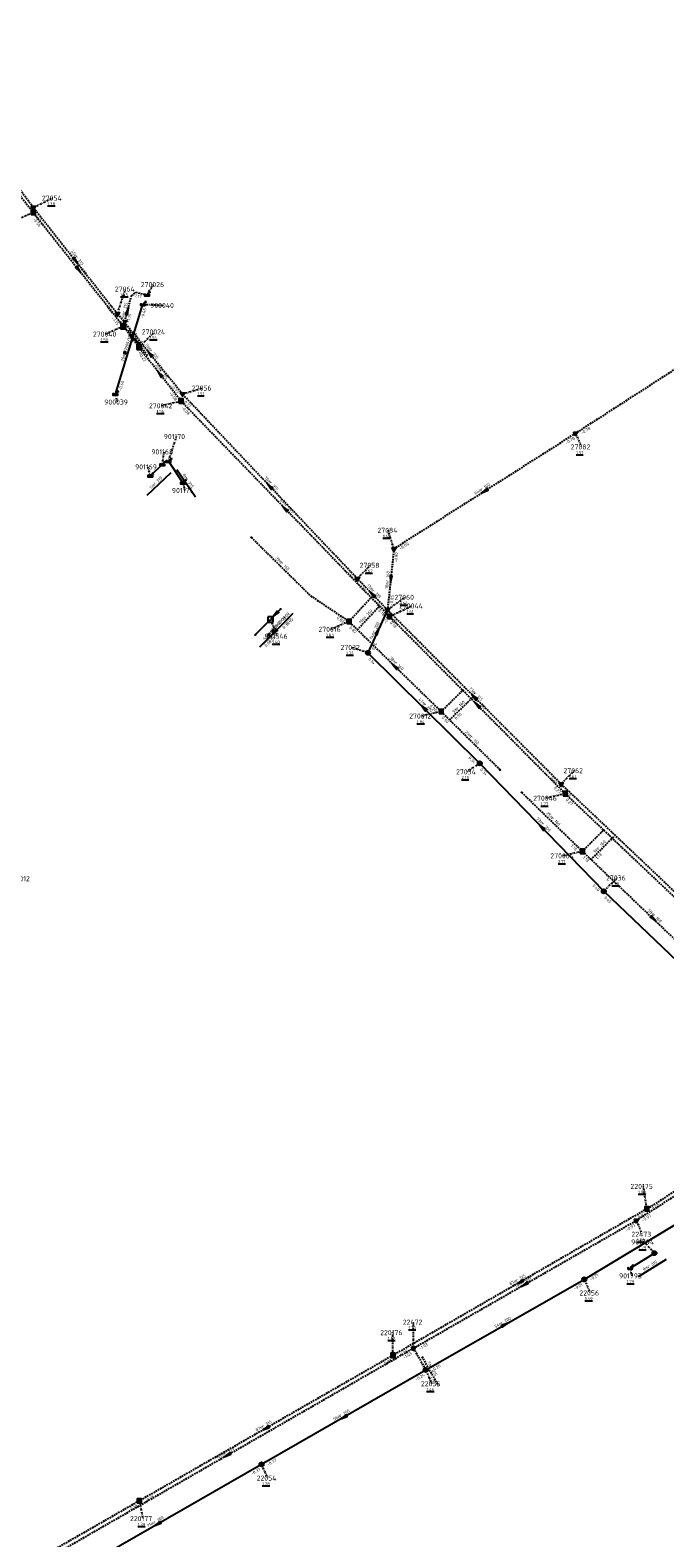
# Model space of a CAD drawing. Extents: x 188323 to 208361, y 565368 to 574910.
# Tile 192 of 256: x 201707 to 201896, y 571043 to 571492. Entities that reach past the tile are written whole.
import ezdxf

# ---------------------------------------------------------------- set-up
doc = ezdxf.new("R2010")
doc.units = 0
doc.linetypes.add('DASHDOT', pattern=[1, 0.5, -0.25, 0, -0.25])
doc.linetypes.add('DASHED', pattern=[0.75, 0.5, -0.25])
doc.layers.get('0').update_dxf_attribs({"linetype": 'CONTINUOUS'})
for name, color, linetype in [('RIO-AFM', 7, 'CONTINUOUS'), ('RIO-BOK', 7, 'CONTINUOUS'), ('RIO-DET', 7, 'CONTINUOUS'), ('RIO-KNP', 7, 'CONTINUOUS'), ('RIO-KNR', 7, 'CONTINUOUS'), ('RIO-LAG', 7, 'CONTINUOUS'), ('RIO-LAG_0B', 7, 'CONTINUOUS'), ('RIO-LAG_1B', 7, 'DASHED'), ('RIO-LAG_2B', 7, 'DASHED'), ('RIO-LEN', 7, 'CONTINUOUS'), ('RIO-MVD', 1, 'CONTINUOUS'), ('RIO-VRB', 6, 'DASHDOT'), ('RIO-VRH', 7, 'CONTINUOUS')]:
    doc.layers.add(name, color=color, linetype=linetype)
doc.styles.add('RIO-TXT', font='isocp.shx')

# ---------------------------------------------------------------- blocks, each defined once
blk = doc.blocks.new('L_VHR')
blk.add_lwpolyline([(-0.5, 0), (0.5, 0), (-0.5, 0.15), (-0.5, -0.15), (0.5, 0)])
blk = doc.blocks.new('L_VKT')
blk.add_line((0.3, 0.95), (-0.3, -0.05))
blk.add_lwpolyline([(0.3, 0.15), (0.3, 0.75), (-0.3, 0.75), (-0.3, 0.15)], close=True)
blk = doc.blocks.new('K_IPR')
blk.add_lwpolyline([(-0.5, -0.5), (0.5, -0.5), (0.5, 0.5), (-0.5, 0.5)], close=True)
blk.add_solid([(-0.5, 0.5), (0.5, 0.5), (-0.5, -0.5), (0.5, -0.5)])
at = {"style": 'RIO-TXT', "flags": 1}
blk.add_attdef('KNOOPNAAM', (2, 2), '', height=1, dxfattribs=at)
blk = doc.blocks.new('K_IPG')
blk.add_circle((0, 0), 0.5)
for points in [[(0, 0), (-0.5, 0), (-0.433013, 0.25)], [(0, 0), (-0.433013, -0.25), (-0.5, 0)], [(0, 0), (-0.433013, 0.25), (-0.25, 0.433013)], [(0, 0), (-0.25, -0.433013), (-0.433013, -0.25)], [(0, 0), (-0.25, 0.433013), (0, 0.5)], [(0, 0), (0, -0.5), (-0.25, -0.433013)], [(0, 0), (0, 0.5), (0.25, 0.433013)], [(0, 0), (0.25, 0.433013), (0.433013, 0.25)], [(0, 0), (0.433013, 0.25), (0.5, 0)], [(0, 0), (0.5, 0), (0.433013, -0.25)], [(0, 0), (0.433013, -0.25), (0.25, -0.433013)], [(0, 0), (0.25, -0.433013), (0, -0.5)]]:
    blk.add_solid(points)
at = {"style": 'RIO-TXT', "flags": 1}
blk.add_attdef('KNOOPNAAM', (2, 2), '', height=1, dxfattribs=at)
blk = doc.blocks.new('K_IPD')
blk.add_lwpolyline([(-0.496027, 0.307994), (0.503973, 0.307994), (0.003973, -0.558031)], close=True)
blk.add_solid([(-0.496027, 0.307994), (0.503973, 0.307994), (0.003973, -0.558031)])
at = {"style": 'RIO-TXT', "flags": 1}
blk.add_attdef('KNOOPNAAM', (2, 2), '', height=1, dxfattribs=at)
blk = doc.blocks.new('K_FIC')
blk.add_circle((0, 0), 0.0625)
at = {"style": 'RIO-TXT', "flags": 1}
blk.add_attdef('KNOOPNAAM', (2, 2), '', height=1, dxfattribs=at)
blk = doc.blocks.new('K_UTB')
blk.add_lwpolyline([(0.5, 0.15), (0.5, -0.3), (-0.5, -0.3), (-0.5, 0.15), (-0.45, 0.15), (-0.45, -0.25), (0, -0.25), (0.45, -0.25), (0.45, 0.15)], close=True)
blk.add_lwpolyline([(0.85, 0.6), (0.55, 0.65), (0.614828, 0.459583), (0.850842, 0.598937)])
blk.add_arc((0.85, -0.25), 0.85, 90, 180)
at = {"style": 'RIO-TXT', "flags": 1}
blk.add_attdef('KNOOPNAAM', (2, 2), '', height=1, dxfattribs=at)
blk = doc.blocks.new('K_OVL')
for points in [[(0.6, 0.6), (-0.6, 0.6), (-0.6, -0.6), (0.6, -0.6)], [(1, 1.25), (0.474823, 0.983111), (0.413034, 1.369554)]]:
    blk.add_lwpolyline(points, close=True)
blk.add_arc((0.81571, 0.439293), 0.83139, 77.193131, 168.854604)
blk.add_solid([(-0.6, 0.6), (0.6, 0.6), (-0.6, -0.6), (0.6, -0.6)])
at = {"style": 'RIO-TXT', "flags": 1}
blk.add_attdef('KNOOPNAAM', (2, 2), '', height=1, dxfattribs=at)
blk = doc.blocks.new('K_DIV')
for p, q in [((-0.65, 0.65), (-0.65, -0.65)), ((0.65, 0.65), (-0.65, 0.65)), ((0.65, -0.65), (0.65, 0.65)), ((-0.65, -0.65), (0.65, -0.65))]:
    blk.add_line(p, q)
blk = doc.blocks.new('100_02______22472_____22055_')
at = {"layer": 'RIO-LAG_2B'}
blk.add_line((0, 0), (4.83, -8.551), dxfattribs=at)
at = {"layer": 'RIO-AFM', "style": 'RIO-TXT'}
blk.add_text('r 315', height=0.9, rotation=299.4353, dxfattribs=at).set_placement((2.3193, -3.0887))
at = {"layer": 'RIO-BOK', "style": 'RIO-TXT'}
for p in [(-0.5304, -1.9074), (1.5946, -5.6686)]:
    blk.add_text('-0.25', height=0.9, rotation=299.4353, dxfattribs=at).set_placement(p)
at = {"layer": 'RIO-LEN', "style": 'RIO-TXT'}
blk.add_text('7m', height=0.9, rotation=299.4353, dxfattribs=at).set_placement((1.5225, -1.6783))
blk = doc.blocks.new('433_02______270004____270006_')
at = {"layer": 'RIO-LAG_1B'}
blk.add_line((0, 0), (6.944, 6.944), dxfattribs=at)
at = {"layer": 'RIO-AFM', "style": 'RIO-TXT'}
blk.add_text('r 160', height=0.9, rotation=44.9955, dxfattribs=at).set_placement((2.3547, 3.0618))
at = {"layer": 'RIO-BOK', "style": 'RIO-TXT'}
blk.add_text('1.18', height=0.9, rotation=44.9955, dxfattribs=at).set_placement((1.9797, -0.0002))
at = {"layer": 'RIO-LEN', "style": 'RIO-TXT'}
blk.add_text('9m', height=0.9, rotation=44.9955, dxfattribs=at).set_placement((1.2092, 1.9163))
blk = doc.blocks.new('434_02______270012____270014_')
at = {"layer": 'RIO-LAG_1B'}
blk.add_line((0, 0), (7.036, 6.851), dxfattribs=at)
at = {"layer": 'RIO-AFM', "style": 'RIO-TXT'}
blk.add_text('r 160', height=0.9, rotation=44.2304, dxfattribs=at).set_placement((2.3954, 3.0301))
at = {"layer": 'RIO-BOK', "style": 'RIO-TXT'}
blk.add_text('0.90', height=0.9, rotation=44.2304, dxfattribs=at).set_placement((1.9796, -0.0266))
at = {"layer": 'RIO-LEN', "style": 'RIO-TXT'}
blk.add_text('9m', height=0.9, rotation=44.2304, dxfattribs=at).set_placement((1.2347, 1.9))
blk = doc.blocks.new('435_02______270016____270018_')
at = {"layer": 'RIO-LAG_1B'}
blk.add_line((0, 0), (6.693, 7.186), dxfattribs=at)
at = {"layer": 'RIO-AFM', "style": 'RIO-TXT'}
blk.add_text('r 160', height=0.9, rotation=47.0273, dxfattribs=at).set_placement((2.4287, 3.341))
at = {"layer": 'RIO-LEN', "style": 'RIO-TXT'}
blk.add_text('10m', height=0.9, rotation=47.0273, dxfattribs=at).set_placement((0.9565, 1.7604))
blk = doc.blocks.new('436_02______270024____270040__c')
at = {"layer": 'RIO-LAG_1B'}
blk.add_line((0, 0), (-5.829, 7.904), dxfattribs=at)
at = {"layer": 'RIO-VRH', "xscale": 2, "yscale": 2, "zscale": 2, "rotation": 126.3898}
blk.add_blockref('L_VHR', (-2.9145, 3.952), dxfattribs=at)
at = {"layer": 'RIO-AFM', "style": 'RIO-TXT'}
blk.add_text('r 315', height=0.9, rotation=306.3898, dxfattribs=at).set_placement((-3.1527, 5.1189))
at = {"layer": 'RIO-BOK', "style": 'RIO-TXT'}
for s, p in [('-1.15', (-6.1245, 5.9464)), ('-0.22', (-3.5597, 2.4702))]:
    blk.add_text(s, height=0.9, rotation=306.3898, dxfattribs=at).set_placement(p)
at = {"layer": 'RIO-LEN', "style": 'RIO-TXT'}
blk.add_text('8m', height=0.9, rotation=306.3898, dxfattribs=at).set_placement((-4.1145, 6.4224))
blk = doc.blocks.new('1358_90______901168____901169_')
at = {"layer": 'RIO-LAG'}
blk.add_line((0, 0), (-7.139, -6.746), dxfattribs=at)
at = {"layer": 'RIO-AFM', "style": 'RIO-TXT'}
blk.add_text('r 315', height=0.9, rotation=403.3544, dxfattribs=at).set_placement((-4.6987, -3.7506))
at = {"layer": 'RIO-LEN', "style": 'RIO-TXT'}
blk.add_text('5m', height=0.9, rotation=403.3544, dxfattribs=at).set_placement((-5.8759, -4.8636))
blk = doc.blocks.new('1359_90______901170____901171_')
at = {"layer": 'RIO-LAG'}
blk.add_line((0, 0), (5.511, -8.129), dxfattribs=at)
at = {"layer": 'RIO-AFM', "style": 'RIO-TXT'}
blk.add_text('r 315', height=0.9, rotation=304.1082, dxfattribs=at).set_placement((2.5633, -2.8895))
at = {"layer": 'RIO-LEN', "style": 'RIO-TXT'}
blk.add_text('8m', height=0.9, rotation=304.1082, dxfattribs=at).set_placement((1.6541, -1.5486))
blk = doc.blocks.new('L_TRP')
at = {"color": 7}
for p, q in [((-0.5, 0.4), (-0.3, 0)), ((0.5, 0.4), (-0.5, 0.4)), ((-0.3, 0), (0.3, 0)), ((0.3, 0), (0.5, 0.4))]:
    blk.add_line(p, q, dxfattribs=at)
blk = doc.blocks.new('1414_90______901547____901546_')
at = {"layer": 'RIO-LAG'}
blk.add_line((0, 0), (8.746, 8.959), dxfattribs=at)
at = {"layer": 'RIO-AFM', "xscale": 0.9, "yscale": 0.9, "zscale": 0.9, "rotation": 45.6857}
blk.add_blockref('L_TRP', (2.8835, 3.6696), dxfattribs=at)
at = {"layer": 'RIO-AFM', "style": 'RIO-TXT'}
blk.add_text('6000/2000', height=0.9, rotation=45.6857, dxfattribs=at).set_placement((3.4493, 4.2492))
at = {"layer": 'RIO-BOK', "style": 'RIO-TXT'}
for p in [(7.2605, 5.4334), (1.9796, 0.0237)]:
    blk.add_text('0.05', height=0.9, rotation=45.6857, dxfattribs=at).set_placement(p)
at = {"layer": 'RIO-LEN', "style": 'RIO-TXT'}
blk.add_text('6m', height=0.9, rotation=45.6857, dxfattribs=at).set_placement((1.3746, 2.1239))
blk = doc.blocks.new('1415_90______901548____901546_')
at = {"layer": 'RIO-LAG'}
blk.add_line((0, 0), (-8.794, -8.914), dxfattribs=at)
at = {"layer": 'RIO-AFM', "xscale": 0.9, "yscale": 0.9, "zscale": 0.9, "rotation": 405.3639}
blk.add_blockref('L_TRP', (-5.8919, -5.2585), dxfattribs=at)
at = {"layer": 'RIO-VRH', "xscale": 2, "yscale": 2, "zscale": 2, "rotation": 225.3639}
blk.add_blockref('L_VHR', (-4.397, -4.457), dxfattribs=at)
at = {"layer": 'RIO-AFM', "style": 'RIO-TXT'}
blk.add_text('6000/2000', height=0.9, rotation=405.3639, dxfattribs=at).set_placement((-5.3232, -4.6817))
at = {"layer": 'RIO-BOK', "style": 'RIO-TXT'}
for s, p in [('0.35', (-1.5058, -3.5161)), ('0.05', (-6.8143, -8.9002))]:
    blk.add_text(s, height=0.9, rotation=405.3639, dxfattribs=at).set_placement(p)
at = {"layer": 'RIO-LEN', "style": 'RIO-TXT'}
blk.add_text('4m', height=0.9, rotation=405.3639, dxfattribs=at).set_placement((-7.4084, -6.7966))
blk = doc.blocks.new('1443_90______901793____901794_')
at = {"layer": 'RIO-LAG'}
blk.add_line((0, 0), (8.37, 5.137), dxfattribs=at)
at = {"layer": 'RIO-AFM', "style": 'RIO-TXT'}
blk.add_text('r 315', height=0.9, rotation=31.5381, dxfattribs=at).set_placement((3.0027, 2.4297))
at = {"layer": 'RIO-LEN', "style": 'RIO-TXT'}
blk.add_text('9m', height=0.9, rotation=31.5381, dxfattribs=at).set_placement((1.622, 1.5823))

msp = doc.modelspace()

# ---------------------------------------------------------------- linework, layer by layer
at = {"layer": 'RIO-LAG'}
for p, q in [((201732.464, 571383.36), (201740.688, 571410.112)), ((201746.464, 571362.432), (201742.88, 571359.04)), ((201748.288, 571363.392), (201752.608, 571356.992)), ((201781.728, 571319.424), (201778.64, 571316.288)), ((201774.128, 571311.68), (201778.64, 571316.288)), ((201885.744, 571123.264), (201892.992, 571127.68))]:
    msp.add_line(p, q, dxfattribs=at)
at = {"layer": 'RIO-LAG_0B'}
for p, q in [((201813.504, 571319.168), (201807.696, 571306.368)), ((201807.696, 571306.368), (201840.992, 571273.472)), ((201840.992, 571273.472), (201877.904, 571235.392)), ((201877.904, 571235.392), (201918, 571197.12)), ((201872.096, 571119.872), (201926.704, 571152.768)), ((201824.896, 571092.928), (201872.096, 571119.872)), ((201776, 571064.832), (201824.896, 571092.928)), ((201714.096, 571029.376), (201776, 571064.832))]:
    msp.add_line(p, q, dxfattribs=at)
at = {"layer": 'RIO-LAG_1B'}
for p, q in [((201662.224, 571496.384), (201708, 571437.44)), ((201708, 571437.44), (201734.88, 571403.584)), ((201739.504, 571397.312), (201734.88, 571403.584)), ((201752, 571381.312), (201739.504, 571397.312)), ((201814.112, 571317.184), (201752, 571381.312)), ((201802.016, 571315.712), (201808.672, 571322.88)), ((201866.416, 571264.448), (201814.112, 571317.184)), ((201829.488, 571288.896), (201802.016, 571315.712)), ((201829.488, 571288.896), (201835.936, 571295.232)), ((201847.024, 571271.552), (201829.488, 571288.896)), ((201853.424, 571264.832), (201871.536, 571247.296)), ((201932.8, 571201.6), (201866.416, 571264.448)), ((201871.536, 571247.296), (201877.856, 571253.632)), ((201871.536, 571247.296), (201913.776, 571207.04)), ((201919.84, 571159.104), (201890.736, 571140.864)), ((201890.736, 571140.864), (201815.136, 571097.28)), ((201815.136, 571097.28), (201739.6, 571053.952)), ((201739.6, 571053.952), (201668.144, 571012.992))]:
    msp.add_line(p, q, dxfattribs=at)
for points in [[(201734.88, 571403.584), (201737.28, 571412.672), (201738.512, 571413.696), (201741.888, 571412.928)], [(201772.928, 571340.736), (201790.624, 571323.328), (201802.016, 571315.712)]]:
    msp.add_lwpolyline(points, dxfattribs=at)
at = {"layer": 'RIO-LAG_2B'}
for p, q in [((201708.064, 571438.912), (201662.608, 571498.688)), ((201708.064, 571438.912), (201733.088, 571407.296)), ((201938.416, 571416.128), (201869.504, 571371.712)), ((201752.432, 571383.424), (201733.088, 571407.296)), ((201804.512, 571328.448), (201752.432, 571383.424)), ((201869.504, 571371.712), (201815.424, 571337.344)), ((201815.424, 571337.344), (201813.504, 571319.168)), ((201813.504, 571319.168), (201804.512, 571328.448)), ((201865.2, 571267.328), (201813.504, 571319.168)), ((201932.608, 571203.392), (201865.2, 571267.328)), ((201887.584, 571137.408), (201925.264, 571161.408)), ((201821.248, 571099.392), (201887.584, 571137.408)), ((201710.464, 571035.776), (201821.248, 571099.392)), ((201821.248, 571099.392), (201824.896, 571092.928))]:
    msp.add_line(p, q, dxfattribs=at)
at = {"layer": 'RIO-VRB'}
for p, q in [((201708.07, 571438.93), (201713.7786, 571441.708)), ((201708, 571437.43), (201702.74, 571435.0906)), ((201741.88, 571412.93), (201743.8564, 571415.9858)), ((201733.08, 571407.31), (201735.499, 571414.6586)), ((201740.69, 571410.14), (201746.6727, 571409.785)), ((201734.88, 571403.57), (201729.62, 571401.2306)), ((201739.5, 571397.3), (201744.1534, 571401.9053)), ((201752.43, 571383.42), (201758.4127, 571385.175)), ((201732.46, 571383.35), (201732.9935, 571381.0216)), ((201752, 571381.29), (201746.2921, 571379.9102)), ((201748.28, 571363.39), (201750.699, 571370.7386)), ((201869.5, 571371.73), (201871.2352, 571367.6608)), ((201746.47, 571362.46), (201747.0035, 571366.1884)), ((201742.88, 571359.07), (201742.1699, 571361.7197)), ((201752.6, 571357.01), (201753.1335, 571354.6816)), ((201815.42, 571337.37), (201813.6833, 571342.8386)), ((201804.51, 571328.47), (201808.3974, 571332.4324)), ((201813.51, 571319.16), (201818.7709, 571322.8978)), ((201814.11, 571317.21), (201820.7582, 571320.33)), ((201778.64, 571316.31), (201780.7171, 571311.3011)), ((201802.02, 571315.71), (201796.76, 571313.3706)), ((201807.7, 571306.4), (201802.7018, 571307.9798)), ((201829.49, 571288.92), (201823.7821, 571287.5402)), ((201841, 571273.5), (201837.1136, 571270.9363)), ((201865.2, 571267.34), (201869.0874, 571271.3024)), ((201866.42, 571264.47), (201860.7121, 571263.0902)), ((201871.53, 571247.32), (201865.8221, 571245.9402)), ((201877.9, 571235.4), (201881.7874, 571239.3624)), ((201890.74, 571140.88), (201889.684, 571147.5625)), ((201887.59, 571137.38), (201889.3252, 571133.3108)), ((201892.99, 571127.69), (201889.8677, 571131.0086)), ((201872.1, 571119.9), (201873.8352, 571115.8308)), ((201885.74, 571123.24), (201886.2735, 571120.9116)), ((201821.25, 571099.37), (201821.2489, 571107.145)), ((201815.14, 571097.25), (201815.139, 571104.025)), ((201824.9, 571092.9), (201826.6352, 571088.8308)), ((201776, 571064.8), (201777.7352, 571060.7308)), ((201739.6, 571053.95), (201740.6541, 571048.6671))]:
    msp.add_line(p, q, dxfattribs=at)

# ---------------------------------------------------------------- block references
at = {"layer": 'RIO-AFM', "xscale": 0.9, "yscale": 0.9, "zscale": 0.9, "rotation": 72.9155}
msp.add_blockref('L_VKT', (201735.7005, 571395.6011), dxfattribs=at)
at = {"layer": 'RIO-DET'}
for name, p in [('436_02______270024____270040__c', (201742, 571394.816)), ('1358_90______901168____901169_', (201748.976, 571359.936)), ('1359_90______901170____901171_', (201750.784, 571360.896)), ('1415_90______901548____901546_', (201784.224, 571316.928)), ('1414_90______901547____901546_', (201776.624, 571309.184)), ('435_02______270016____270018_', (201804.512, 571313.216)), ('434_02______270012____270014_', (201831.984, 571286.4)), ('433_02______270004____270006_', (201874.032, 571244.8)), ('1443_90______901793____901794_', (201888.24, 571120.768)), ('100_02______22472_____22055_', (201823.744, 571096.896))]:
    msp.add_blockref(name, p, dxfattribs=at)
at = {"layer": 'RIO-KNP', "xscale": 1.25, "yscale": 1.25, "zscale": 1.25}
for name, p in [('K_IPR', (201708, 571437.44)), ('K_IPD', (201708.064, 571438.912)), ('K_UTB', (201740.688, 571410.112)), ('K_UTB', (201741.888, 571412.928)), ('K_IPD', (201733.088, 571407.296)), ('K_OVL', (201734.88, 571403.584)), ('K_IPR', (201739.504, 571397.312)), ('K_UTB', (201732.464, 571383.36)), ('K_IPR', (201752, 571381.312)), ('K_IPD', (201752.432, 571383.424)), ('K_IPD', (201869.504, 571371.712)), ('K_UTB', (201746.464, 571362.432)), ('K_UTB', (201748.288, 571363.392)), ('K_UTB', (201742.88, 571359.04)), ('K_UTB', (201752.608, 571356.992)), ('K_FIC', (201772.928, 571340.736)), ('K_IPD', (201815.424, 571337.344)), ('K_IPD', (201804.512, 571328.448)), ('K_FIC', (201808.672, 571322.88)), ('K_DIV', (201778.64, 571316.288)), ('K_FIC', (201781.728, 571319.424)), ('K_IPD', (201813.504, 571319.168)), ('K_IPR', (201814.112, 571317.184)), ('K_IPR', (201802.016, 571315.712)), ('K_FIC', (201774.128, 571311.68)), ('K_IPG', (201807.696, 571306.368)), ('K_FIC', (201835.936, 571295.232)), ('K_IPR', (201829.488, 571288.896)), ('K_IPG', (201840.992, 571273.472)), ('K_FIC', (201847.024, 571271.552)), ('K_IPD', (201865.2, 571267.328)), ('K_FIC', (201853.424, 571264.832)), ('K_IPR', (201866.416, 571264.448)), ('K_FIC', (201877.856, 571253.632)), ('K_IPR', (201871.536, 571247.296)), ('K_IPG', (201877.904, 571235.392)), ('K_IPD', (201887.584, 571137.408)), ('K_IPR', (201890.736, 571140.864)), ('K_IPG', (201892.992, 571127.68)), ('K_UTB', (201885.744, 571123.264)), ('K_IPG', (201872.096, 571119.872)), ('K_IPR', (201815.136, 571097.28)), ('K_IPD', (201821.248, 571099.392)), ('K_IPG', (201824.896, 571092.928)), ('K_IPG', (201776, 571064.832)), ('K_IPR', (201739.6, 571053.952))]:
    msp.add_blockref(name, p, dxfattribs=at)
at = {"layer": 'RIO-VRH', "xscale": 2, "yscale": 2, "zscale": 2}
for p, rotation in [((201720.575, 571423.12), 308.3476), ((201721.44, 571420.5), 308.4498), ((201736.08, 571408.135), 75.2643), ((201737.19, 571400.435), 126.3898), ((201742.755, 571395.365), 129.0113), ((201745.75, 571389.295), 127.9866), ((201778.47, 571355.945), 133.4687), ((201842.46, 571354.55), 212.4268), ((201783.055, 571349.25), 134.1102), ((201814.465, 571328.265), 264.0038), ((201809.01, 571323.815), 134.0347), ((201780.185, 571317.875), 225.3639), ((201810.605, 571312.78), 425.5122), ((201815.755, 571302.315), 135.7225), ((201824.35, 571289.95), 495.3507), ((201839.355, 571293.25), 134.9326), ((201840.265, 571290.84), 134.77), ((201859.45, 571254.45), 494.088), ((201892.65, 571227.195), 316.3864), ((201852.94, 571119.065), 209.9869), ((201854.42, 571118.375), 209.8079), ((201848.5, 571106.4), 29.768), ((201800.45, 571078.85), 209.8805), ((201777.37, 571075.6), 209.8186), ((201765.855, 571067.575), 209.8515), ((201745.05, 571047.1), 209.7618)]:
    msp.add_blockref('L_VHR', p, dxfattribs=dict(at, rotation=rotation))

# ---------------------------------------------------------------- texts
at = {"layer": 'RIO-AFM', "style": 'RIO-TXT'}
for s, rotation, p in [('r 315', 308.3476, (201720.474, 571424.0734)), ('r 500', 308.4498, (201721.3381, 571421.4538)), ('r 315', 75.2643, (201735.3905, 571407.4787)), ('1000/1200', 72.9155, (201735.9384, 571396.3754)), ('r 200', 309.0113, (201742.6406, 571396.3153)), ('r 315', 307.9866, (201745.6499, 571390.2453)), ('r 315', 313.4687, (201778.2923, 571356.8935)), ('r 160', 392.4268, (201841.4973, 571354.5541)), ('r 315', 314.1102, (201782.8698, 571350.1994)), ('r 160', 315.5107, (201781.5475, 571332.9649)), ('r 160', 444.0038, (201813.8779, 571327.5114)), ('r 315', 314.0347, (201808.8086, 571324.7479)), ('r 200', 425.5122, (201809.8105, 571312.2512)), ('r 160', 315.7225, (201815.5319, 571303.2472)), ('r 315', 314.9326, (201839.1526, 571294.193)), ('r 200', 315.3507, (201824.135, 571290.8854)), ('r 315', 314.77, (201840.0657, 571291.7837)), ('r 160', 315.3002, (201838.0359, 571281.1756)), ('r 200', 314.088, (201859.2569, 571255.3915)), ('r 160', 315.9536, (201862.2503, 571257.0033)), ('r 160', 316.3864, (201892.4207, 571228.129)), ('r 315', 389.9869, (201851.9745, 571119.1165)), ('r 900', 29.8079, (201853.4685, 571118.4061)), ('r 200', 29.768, (201847.5483, 571106.4316)), ('r 200', 29.8805, (201799.4983, 571078.8798)), ('r 315', 389.8186, (201776.4045, 571075.6541)), ('r 900', 29.8515, (201765.1377, 571067.7398)), ('r 200', 29.7618, (201744.0985, 571047.1318))]:
    msp.add_text(s, height=0.9, rotation=rotation, dxfattribs=at).set_placement(p)
at = {"layer": 'RIO-BOK', "style": 'RIO-TXT'}
for s, rotation, p in [('-0.56', 308.4498, (201707.7751, 571435.4631)), ('-0.83', 308.3476, (201707.8416, 571436.9635)), ('-1.17', 347.4545, (201737.5739, 571412.4537)), ('-0.86', 308.3476, (201729.4567, 571409.6712)), ('-1.15', 75.2643, (201736.5899, 571404.5679)), ('-0.45', 72.9155, (201740.824, 571405.8088)), ('-1.15', 308.4498, (201731.2539, 571405.9259)), ('-0.86', 309.0113, (201732.8744, 571405.341)), ('-0.22', 307.9866, (201739.2592, 571395.335)), ('-0.45', 72.9155, (201734.2093, 571384.2769)), ('-0.77', 309.0113, (201748.7748, 571385.7353)), ('-0.08', 307.9866, (201748.3813, 571383.6665)), ('-0.08', 314.1102, (201751.9702, 571379.3105)), ('-0.77', 313.4687, (201752.378, 571381.4409)), ('-0.78', 392.4268, (201866.7701, 571368.3819)), ('-0.78', 392.7991, (201871.4353, 571371.3128)), ('-0.80', 392.4268, (201817.3525, 571336.9402)), ('-0.80', 444.0038, (201816.3757, 571333.147)), ('-0.54', 313.4687, (201800.7063, 571330.5141)), ('-0.24', 314.0347, (201804.4776, 571326.4905)), ('-0.22', 314.0347, (201809.6576, 571321.1389)), ('-0.85', 444.0038, (201815.0476, 571320.4071)), ('0.82', 326.2091, (201798.2863, 571316.5321)), ('0.18', 314.1102, (201810.666, 571318.8297)), ('-0.14', 425.5122, (201813.0795, 571314.8512)), ('-0.22', 314.9326, (201813.5086, 571317.1803)), ('0.82', 315.7225, (201802.0459, 571313.7304)), ('0.18', 314.77, (201814.103, 571315.2303)), ('0.14', 425.5122, (201809.5538, 571307.095)), ('0.14', 315.3507, (201807.7131, 571304.4203)), ('0.90', 315.7225, (201825.9793, 571290.4191)), ('0.90', 315.3002, (201829.5013, 571286.9403)), ('0.34', 315.3507, (201837.5031, 571275.0254)), ('0.34', 314.088, (201840.9694, 571271.5205)), ('-0.08', 314.9326, (201861.3443, 571269.285)), ('0.27', 314.77, (201862.9512, 571266.0429)), ('-0.08', 316.5134, (201865.2532, 571265.361)), ('0.27', 316.5645, (201866.475, 571262.491)), ('1.18', 315.9536, (201868.0076, 571248.7988)), ('1.18', 316.3864, (201871.5788, 571245.3409)), ('0.40', 314.088, (201874.4401, 571237.0052)), ('0.40', 316.3196, (201877.9465, 571233.4208)), ('0.02', 392.0905, (201892.67, 571140.4389)), ('0.02', 389.9869, (201888.33, 571137.934)), ('-0.97', 32.4915, (201889.5227, 571136.9512)), ('-0.97', 29.8079, (201884.7279, 571134.1266)), ('-0.21', 31.0685, (201874.0215, 571119.4233)), ('-0.21', 29.768, (201869.2354, 571116.6485)), ('-0.08', 389.9869, (201817.0525, 571096.7383)), ('-1.03', 29.8515, (201818.3905, 571096.1145)), ('-1.03', 29.8079, (201823.1605, 571098.8511)), ('-0.08', 389.8186, (201812.2527, 571094.0419)), ('-0.20', 29.768, (201826.8102, 571092.3798)), ('-0.24', 29.8805, (201822.0418, 571089.6429)), ('-0.37', 29.8805, (201777.9112, 571064.2836)), ('-0.37', 29.7618, (201773.1352, 571061.5489)), ('-0.18', 389.8213, (201736.7144, 571050.7392)), ('-0.18', 389.8186, (201741.511, 571053.4327))]:
    msp.add_text(s, height=0.9, rotation=rotation, dxfattribs=at).set_placement(p)
at = {"layer": 'RIO-KNR', "style": 'RIO-TXT'}
for s, p in [('27054', (201710.5911, 571440.958)), ('27064', (201732.3115, 571413.9086)), ('270026', (201740.0314, 571415.2358)), ('900040', (201742.8477, 571409.035)), ('270040', (201725.795, 571400.4806)), ('270024', (201740.3284, 571401.1553)), ('27056', (201755.2252, 571384.425)), ('900039', (201729.1685, 571380.2716)), ('270042', (201742.4671, 571379.1602)), ('901170', (201746.874, 571369.9886)), ('901168', (201743.1785, 571365.4384)), ('27082', (201868.0477, 571366.9108)), ('901169', (201738.3449, 571360.9697)), ('901171', (201749.3085, 571353.9316)), ('27084', (201810.4958, 571342.0886)), ('27058', (201805.2099, 571331.6824)), ('27060', (201815.5834, 571322.1478)), ('270044', (201816.9332, 571319.58)), ('270016', (201792.935, 571312.6206)), ('901546', (201776.8921, 571310.5511)), ('27032', (201799.5143, 571307.2298)), ('270012', (201819.9571, 571286.7902)), ('27062', (201865.8999, 571270.5524)), ('27034', (201833.9261, 571270.1863)), ('270046', (201856.8871, 571262.3402)), ('270004', (201861.9971, 571245.1902)), ('210012', (201700.7736, 571238.388)), ('27036', (201878.5999, 571238.6124)), ('220175', (201885.859, 571146.8125)), ('22473', (201886.1377, 571132.5608)), ('901794', (201886.0427, 571130.2586)), ('901793', (201882.4485, 571120.1616)), ('22056', (201870.6477, 571115.0808)), ('22472', (201818.0614, 571106.395)), ('220176', (201811.314, 571103.275)), ('22055', (201823.4477, 571088.0808)), ('22054', (201774.5477, 571059.9808)), ('220177', (201736.8291, 571047.9171))]:
    msp.add_text(s, height=1.5, dxfattribs=at).set_placement(p)
at = {"layer": 'RIO-LEN', "style": 'RIO-TXT'}
for s, rotation, p in [('40m', 308.3476, (201719.133, 571425.7667)), ('43m', 308.4498, (201719.994, 571423.1447)), ('14m', 75.2643, (201734.8414, 571405.3897)), ('31m', 309.0113, (201741.2801, 571397.9929)), ('28m', 72.9155, (201734.9077, 571393.0202)), ('20m', 307.9866, (201744.3195, 571391.947)), ('76m', 313.4687, (201776.8054, 571358.4603)), ('64m', 392.4268, (201839.6748, 571353.3946)), ('89m', 314.1102, (201781.3655, 571351.7494)), ('39m', 315.5107, (201780.0057, 571334.4777)), ('13m', 314.0347, (201807.3063, 571326.2999)), ('18m', 444.0038, (201813.6539, 571325.3631)), ('14m', 425.5122, (201808.9167, 571310.2848)), ('38m', 315.7225, (201813.9846, 571304.7543)), ('73m', 314.9326, (201837.6262, 571295.7213)), ('47m', 315.3507, (201822.5975, 571292.4026)), ('74m', 314.77, (201838.5436, 571293.3163)), ('25m', 315.3002, (201836.4997, 571282.6941)), ('25m', 315.9536, (201860.6969, 571258.5041)), ('53m', 314.088, (201857.7532, 571256.9421)), ('58m', 316.3864, (201890.856, 571229.6181)), ('87m', 389.9869, (201850.1044, 571118.0356)), ('76m', 29.8079, (201851.5943, 571117.3322)), ('54m', 29.768, (201845.6734, 571105.3591)), ('56m', 29.8805, (201797.6255, 571077.8036)), ('87m', 389.8186, (201774.5312, 571074.5788)), ('128m', 29.8515, (201762.796, 571066.3957)), ('71m', 29.7618, (201742.2234, 571046.0595))]:
    msp.add_text(s, height=0.9, rotation=rotation, dxfattribs=at).set_placement(p)
at = {"layer": 'RIO-MVD', "style": 'RIO-TXT'}
for s, p in [('%%U1.38', (201712.2486, 571439.558)), ('%%U1.45', (201733.969, 571412.5086)), ('%%U1.50', (201728.09, 571399.0806)), ('%%U1.54', (201742.6234, 571399.7553)), ('%%U1.51', (201756.8827, 571383.025)), ('%%U1.56', (201744.7621, 571377.7602)), ('%%U1.51', (201869.7052, 571365.5108)), ('%%U1.66', (201812.1533, 571340.6886)), ('%%U1.62', (201806.8674, 571330.2824)), ('%%U1.52', (201817.2409, 571320.7478)), ('%%U1.61', (201819.2282, 571318.18)), ('%%U1.40', (201779.1871, 571309.1511)), ('%%U1.83', (201795.23, 571311.2206)), ('%%U1.72', (201801.1718, 571305.8298)), ('%%U1.84', (201822.2521, 571285.3902)), ('%%U2.10', (201835.5836, 571268.7863)), ('%%U1.67', (201867.5574, 571269.1524)), ('%%U1.77', (201859.1821, 571260.9402)), ('%%U2.17', (201864.2921, 571243.7902)), ('%%U1.95', (201880.2574, 571237.2124)), ('%%U1.80', (201888.154, 571145.4125)), ('%%U1.80', (201887.7952, 571131.1608)), ('%%U1.79', (201888.3377, 571128.8586)), ('%%U1.79', (201884.7435, 571118.7616)), ('%%U1.59', (201872.3052, 571113.6808)), ('%%U1.70', (201819.7189, 571104.995)), ('%%U1.62', (201813.609, 571101.875)), ('%%U1.46', (201825.1052, 571086.6808)), ('%%U1.28', (201776.2052, 571058.5808)), ('%%U1.39', (201739.1241, 571046.5171))]:
    msp.add_text(s, height=0.9, dxfattribs=at).set_placement(p)

doc.saveas('drawing.dxf')
